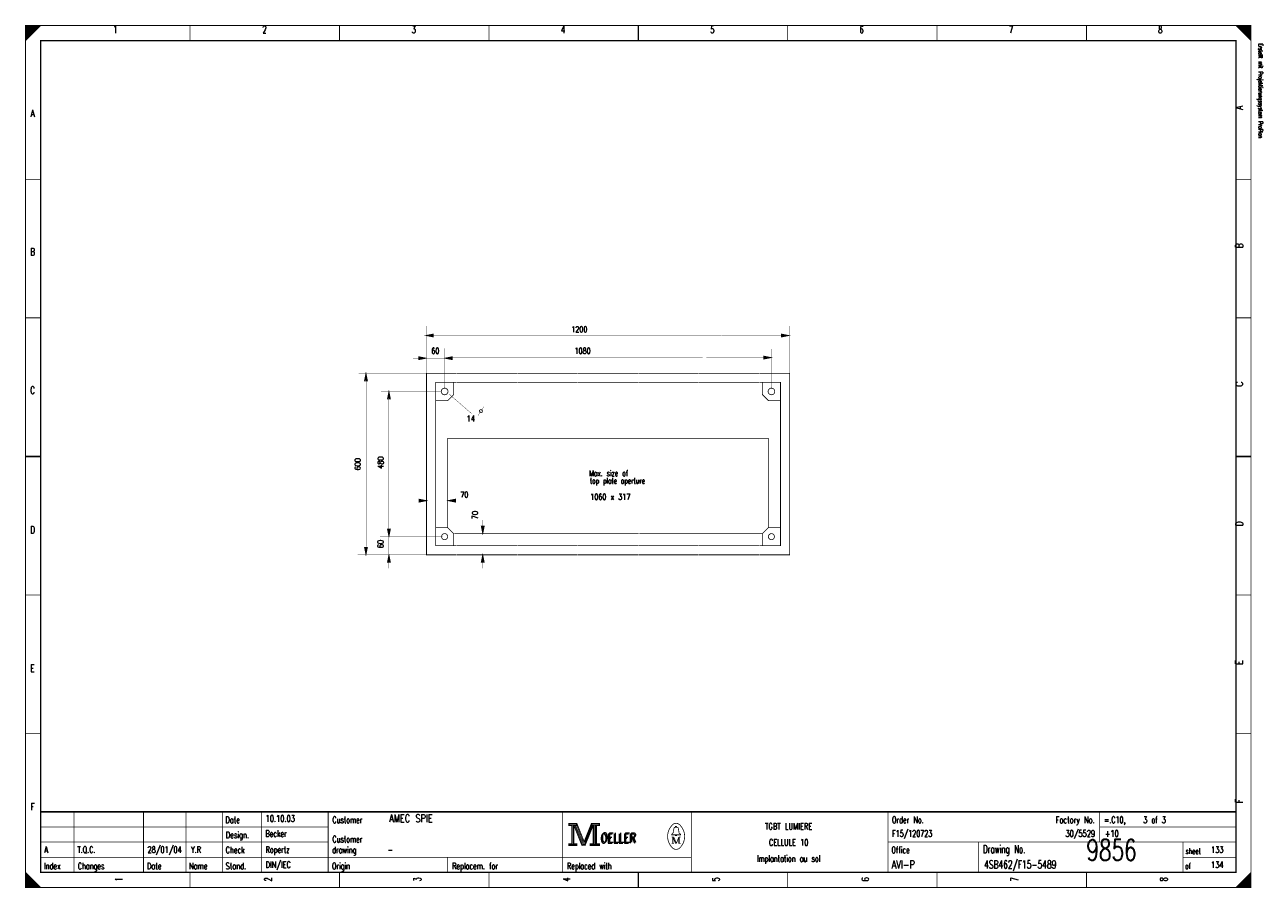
# Model space of a CAD drawing. Extents: x 0 to 409, y 0 to 285.
import ezdxf
from ezdxf.enums import TextEntityAlignment as Align

# ---------------------------------------------------------------- set-up
doc = ezdxf.new("R2010")
doc.units = 0
doc.header["$MEASUREMENT"] = 0
doc.linetypes.add('GESTRICHELT', pattern=[3.75, 3, -0.75])
doc.layers.get('0').update_dxf_attribs({"color": 9, "linetype": 'CONTINUOUS'})
doc.layers.add('1', color=7, linetype='CONTINUOUS')
doc.styles.get("Standard").update_dxf_attribs({"font": 'TXT', "bigfont": 'TXT'})

msp = doc.modelspace()

# ---------------------------------------------------------------- linework, layer by layer
at = {"color": 0, "const_width": 0.25, "flags": 128}
for points in [[(0, 142.5), (0, 285), (405, 285), (405, 0), (0, 0), (0, 142.5)], [(0, 285), (5, 285), (0, 280), (0, 285)], [(0.25, 285), (0.25, 280.25), (0.5, 280.5), (0.5, 285), (0.75, 285), (0.75, 280.75), (1, 281), (1, 285), (1.25, 285), (1.25, 281.25), (1.5, 281.5), (1.5, 285), (1.75, 285), (1.75, 281.75), (2, 282)], [(2, 282), (2, 285), (2.25, 285), (2.25, 282.25), (2.5, 282.5), (2.5, 285), (2.75, 285), (2.75, 282.75), (3, 283), (3, 285), (3.25, 285), (3.25, 283.25), (3.5, 283.5), (3.5, 285), (3.75, 285)], [(3.75, 285), (3.75, 283.75), (4, 284), (4, 285), (4.25, 285), (4.25, 284.25), (4.5, 284.5), (4.5, 285), (4.75, 285), (4.75, 284.75)], [(400, 285), (405, 280), (404.75, 280.25), (404.75, 285), (404.5, 285), (404.5, 280.5), (404.25, 280.75), (404.25, 285), (404, 285), (404, 281), (403.75, 281.25), (403.75, 285), (403.5, 285), (403.5, 281.5), (403.25, 281.75)], [(401.5, 283.5), (401.5, 285), (401.25, 285), (401.25, 283.75), (401, 284), (401, 285), (400.75, 285), (400.75, 284.25), (400.5, 284.5), (400.5, 285), (400.25, 285), (400.25, 284.75)], [(403.25, 281.75), (403.25, 285), (403, 285), (403, 282), (402.75, 282.25), (402.75, 285), (402.5, 285), (402.5, 282.5), (402.25, 282.75), (402.25, 285), (402, 285), (402, 283), (401.75, 283.25), (401.75, 285), (401.5, 285)], [(179.5, 21.2), (179.5, 20.5), (180.5, 20.5), (180.5, 14.5), (179.5, 14.5), (179.5, 13.8), (182.2, 13.8), (182.2, 14.5), (181.2, 14.5), (181.2, 20.5), (182.2, 20.5), (182.2, 21.2), (179.5, 21.2)], [(180.7, 20.7), (180.7, 14.3), (181, 14.3), (181, 20.7)], [(181.2, 20.5), (183.9, 13.8), (184.9, 13.8), (187.6, 20.5)], [(181.8, 20.5), (184.2, 14.6), (184.6, 14.6)], [(182.2, 21.2), (184.6, 15.2), (187, 21.2)], [(182.2, 20.5), (184.4, 14.9), (184.7, 14.9)], [(184.6, 14.2), (184.9, 14.2), (187.4, 20.5)], [(184.6, 14.6), (184.8, 14.6), (187.2, 20.5)], [(187.6, 20.5), (187.6, 14.5), (186.6, 14.5), (186.6, 13.8), (187.1, 13.8)], [(187, 21.2), (187, 20.5), (188, 20.5), (188, 14.5), (187, 14.5), (187, 13.8), (189.7, 13.8), (189.7, 14.5), (188.7, 14.5), (188.7, 20.5), (189.7, 20.5), (189.7, 21.2), (187, 21.2)], [(187.8, 20.7), (187.8, 14.3), (188.3, 14.3), (188.3, 20.7), (188.5, 20.7), (188.5, 14.3)], [(214.8, 17.4), (213.5, 17.4), (213.5, 17.6), (214, 18), (214.3, 19.6)], [(213.9, 16.7), (213.9, 14.6), (213.5, 14.6)], [(213.9, 16.7), (214.8, 14.6), (215.1, 14.6)], [(214.8, 19.9), (214.8, 20.2), (215.2, 20.2), (215.2, 19.9)], [(215.2, 17.4), (216.5, 17.4), (216.5, 17.6), (216, 18), (215.7, 19.6)], [(0, 5), (0, 0), (5, 0), (0, 5), (0.25, 4.75), (0.25, 0), (0.5, 0), (0.5, 4.5), (0.75, 4.25), (0.75, 0), (1, 0), (1, 4), (1.25, 3.75), (1.25, 0), (1.5, 0)], [(404.75, 4.75), (404.75, 0), (404.5, 0), (404.5, 4.5), (404.25, 4.25), (404.25, 0), (404, 0), (404, 4), (403.75, 3.75), (403.75, 0), (403.5, 0), (403.5, 3.5), (403.25, 3.25), (403.25, 0), (403, 0)], [(1.5, 0), (1.5, 3.5), (1.75, 3.25), (1.75, 0), (2, 0), (2, 3), (2.25, 2.75), (2.25, 0), (2.5, 0), (2.5, 2.5), (2.75, 2.25), (2.75, 0), (3, 0), (3, 2), (3.25, 1.75)], [(3.25, 1.75), (3.25, 0), (3.5, 0), (3.5, 1.5), (3.75, 1.25), (3.75, 0), (4, 0), (4, 1), (4.25, 0.75), (4.25, 0), (4.5, 0), (4.5, 0.5), (4.75, 0.25)], [(401.25, 1.25), (401.25, 0), (401, 0), (401, 1), (400.75, 0.75), (400.75, 0), (400.5, 0), (400.5, 0.5), (400.25, 0.25), (400.25, 0)], [(403, 0), (403, 3), (402.75, 2.75), (402.75, 0), (402.5, 0), (402.5, 2.5), (402.25, 2.25), (402.25, 0), (402, 0), (402, 2), (401.75, 1.75), (401.75, 0), (401.5, 0), (401.5, 1.5), (401.25, 1.25)]]:
    msp.add_lwpolyline(points, dxfattribs=at)
at = {"color": 0, "flags": 128}
for points, const_width in [([(0, 285), (405, 285), (405, 0), (0, 0)], 0.25), ([(5, 280), (400, 280), (400, 5), (5, 5)], 0.5), ([(5, 280), (400, 280), (400, 5), (5, 5)], 0.25), ([(179.7, 21), (182, 21), (182, 20.7), (179.7, 20.7)], 0.25), ([(187.2, 21), (189.5, 21), (189.5, 20.7), (187.2, 20.7)], 0.25), ([(214.8, 17.4), (215.2, 17.4), (215.2, 17.1), (214.8, 17.1)], 0.25), ([(179.7, 14.3), (182, 14.3), (182, 14), (179.7, 14)], 0.25), ([(186.8, 14.3), (189.5, 14.3), (189.5, 14), (186.8, 14)], 0.25)]:
    msp.add_lwpolyline(points, close=True, dxfattribs=dict(at, const_width=const_width))
at = {"color": 0}
for points, const_width in [([(54.375, 285), (54.375, 280)], 0.25), ([(103.75, 285), (103.75, 280)], 0.25), ([(153.125, 285), (153.125, 280)], 0.25), ([(202.5, 280), (202.5, 285)], 0.5), ([(202.5, 285), (202.5, 280)], 0.25), ([(251.875, 285), (251.875, 280)], 0.25), ([(301.25, 285), (301.25, 280)], 0.25), ([(350.625, 285), (350.625, 280)], 0.25), ([(0, 234.167), (5, 234.167)], 0.25), ([(405, 234.167), (400, 234.167)], 0.25), ([(0, 188.334), (5, 188.334)], 0.25), ([(405, 188.334), (400, 188.334)], 0.25), ([(5, 142.5), (0, 142.5)], 0.5), ([(0, 142.5), (5, 142.5)], 0.25), ([(400, 142.5), (405, 142.5)], 0.5), ([(405, 142.5), (400, 142.5)], 0.25), ([(0, 96.667), (5, 96.667)], 0.25), ([(405, 96.667), (400, 96.667)], 0.25), ([(0, 50.834), (5, 50.834)], 0.25), ([(405, 50.834), (400, 50.834)], 0.25), ([(400, 25), (5, 25)], 0.5), ([(16, 5), (16, 25)], 0.25), ([(39, 5), (39, 25)], 0.25), ([(53, 5), (53, 25)], 0.25), ([(65, 25), (65, 5)], 0.25), ([(78, 25), (78, 5)], 0.25), ([(100, 25), (100, 5)], 0.25), ([(177.5, 25), (177.5, 5)], 0.25), ([(220, 25), (220, 5)], 0.25), ([(285, 25), (285, 5)], 0.25), ([(355, 25), (355, 15)], 0.25), ([(181.5, 20.5), (184, 14.2)], 0.25), ([(184.7, 14.9), (187, 20.6)], 0.25), ([(5, 20), (100, 20)], 0.25), ([(213.5, 16.7), (214.2, 16.7)], 0.25), ([(214.2, 16.7), (215.1, 14.6)], 0.25), ([(214.6, 19.9), (215.5, 19.9)], 0.25), ([(215.1, 14.6), (215.9, 16.7)], 0.25), ([(215.9, 14.6), (215.9, 16.7)], 0.25), ([(215.9, 16.7), (216.5, 16.7)], 0.25), ([(216.1, 16.7), (216.1, 14.6)], 0.25), ([(355, 20), (400, 20)], 0.25), ([(5, 15), (100, 15)], 0.25), ([(184, 14.2), (184.6, 14.2)], 0.25), ([(213.9, 14.6), (214.3, 14.6)], 0.25), ([(216.5, 14.6), (215.7, 14.6)], 0.25), ([(285, 15), (400, 15)], 0.25), ([(315, 15), (315, 5)], 0.25), ([(382.5, 15), (382.5, 5)], 0.25), ([(5, 10), (220, 10)], 0.25), ([(139.5, 10), (139.5, 5)], 0.25), ([(382.5, 10), (400, 10)], 0.25), ([(54.375, 0), (54.375, 5)], 0.25), ([(103.75, 0), (103.75, 5)], 0.25), ([(153.125, 0), (153.125, 5)], 0.25), ([(202.5, 5), (202.5, 0)], 0.5), ([(202.5, 0), (202.5, 5)], 0.25), ([(251.875, 0), (251.875, 5)], 0.25), ([(301.25, 0), (301.25, 5)], 0.25), ([(350.625, 0), (350.625, 5)], 0.25), ([(405, 5), (400, 0)], 0.25), ([(4.75, 0), (4.75, 0.25)], 0.25)]:
    msp.add_lwpolyline(points, dxfattribs=dict(at, const_width=const_width))
at = {"color": 0, "const_width": 0.25, "flags": 128}
for points in [[(213.499601, 20.388348, 0.373815), (213.488, 13.425, 0.373815)], [(216.493359, 20.403602, 0.530775), (213.513, 20.413, 0.530775)], [(216.498075, 13.401685, 0.378582), (216.463, 20.438, 0.378582)], [(214.6, 19.9, 0.414214), (214.3, 19.6, 0.414214)], [(215.7, 19.6, 0.414214), (215.4, 19.9, 0.414214)], [(213.502705, 13.401803, 0.532213), (216.488, 13.388, 0.532213)]]:
    msp.add_lwpolyline(points, format="xyb", dxfattribs=at)
at = {"layer": '1', "color": 0}
for points, const_width in [([(132.5, 185.6), (132.5, 170)], 0.1), ([(252.5, 185.6), (252.5, 170)], 0.1), ([(134.8, 182.2), (132.3, 182.5)], 0.25), ([(132.4, 182.5), (134.8, 182.8)], 0.25), ([(132.4, 182.5), (134.8, 182.6)], 0.25), ([(132.6, 182.5), (134.8, 182.4)], 0.25), ([(134.8, 182.5), (162.4, 182.5)], 0.1), ([(162.4, 182.5), (182.5, 182.5)], 0.1), ([(182.4, 182.5), (202.4, 182.5)], 0.1), ([(202.4, 182.5), (229.8, 182.5)], 0.1), ([(229.9, 182.5), (249.9, 182.5)], 0.1), ([(249.8, 182.8), (252.3, 182.5)], 0.25), ([(249.8, 182.6), (252.1, 182.5)], 0.25), ([(249.8, 182.4), (252.3, 182.5)], 0.25), ([(252.3, 182.5), (249.8, 182.2)], 0.25), ([(138.5, 178.3), (138.5, 165.3)], 0.1), ([(246.6, 178), (246.6, 165)], 0.1), ([(128, 175), (138.5, 175)], 0.1), ([(129.9, 175.3), (132.4, 175)], 0.25), ([(129.9, 175.1), (132.2, 175)], 0.25), ([(132.4, 175), (129.9, 174.7)], 0.25), ([(129.9, 174.9), (132.4, 175)], 0.25), ([(141, 174.7), (138.5, 175)], 0.25), ([(138.6, 175), (141, 175.3)], 0.25), ([(138.6, 175), (141, 175.1)], 0.25), ([(138.8, 175), (141, 174.9)], 0.25), ([(162.4, 175.1), (140.9, 175.1)], 0.1), ([(162.4, 175.1), (182.5, 175.1)], 0.1), ([(182.5, 175.1), (202.5, 175.1)], 0.1), ([(202.5, 175.1), (223.8, 175.1)], 0.1), ([(225, 175.1), (245, 175.1)], 0.1), ([(243.9, 175.5), (246.4, 175.2)], 0.25), ([(243.9, 175.3), (246.2, 175.2)], 0.25), ([(246.4, 175.2), (243.9, 174.9)], 0.25), ([(243.9, 175.1), (246.4, 175.2)], 0.25), ([(110.1, 170.1), (132.5, 170.1)], 0.1), ([(112.5, 169.8), (112.1, 167.5)], 0.25), ([(112.5, 169.8), (112.3, 167.5)], 0.25), ([(112.5, 169.7), (112.8, 167.5)], 0.25), ([(112.5, 169.7), (112.6, 167.5)], 0.25), ([(142.6, 170), (162.5, 170)], 0.25), ([(162.6, 170), (182.5, 170)], 0.25), ([(182.6, 170), (202.5, 170)], 0.25), ([(202.6, 170), (222.5, 170)], 0.25), ([(222.6, 170), (242.5, 170)], 0.25), ([(112.7, 112.7), (112.7, 167.4)], 0.1), ([(117.5, 164.1), (137.5, 164.1)], 0.1), ([(120.1, 163.8), (119.7, 161.5)], 0.25), ([(120.1, 163.8), (119.9, 161.5)], 0.25), ([(120.1, 163.7), (120.2, 161.5)], 0.25), ([(120.1, 163.7), (120.4, 161.5)], 0.25), ([(142.6, 167), (162.5, 167)], 0.25), ([(162.6, 167), (182.5, 167)], 0.25), ([(182.6, 167), (202.5, 167)], 0.25), ([(202.6, 167), (222.5, 167)], 0.25), ([(222.6, 167), (242.5, 167)], 0.25), ([(120, 118.2), (120, 161.5)], 0.1), ([(132.5, 140.5), (132.5, 160.5)], 0.25), ([(135.5, 140), (135.5, 160.5)], 0.25), ([(139.9, 163.2), (147.4, 156.7)], 0.1), ([(249.5, 140.5), (249.5, 160.5)], 0.25), ([(252.5, 140.5), (252.5, 160.5)], 0.25), ([(151.5, 159), (149.5, 156)], 0.1), ([(132.5, 120), (132.5, 140.6)], 0.25), ([(135.5, 120), (135.5, 140)], 0.25), ([(249.5, 120), (249.5, 140.5)], 0.25), ([(252.5, 119.9), (252.5, 140.6)], 0.25), ([(128, 127.9), (130, 127.9)], 0.1), ([(130, 128.2), (132.5, 127.9)], 0.25), ([(130, 128), (132.3, 127.9)], 0.25), ([(130, 127.8), (132.5, 127.9)], 0.25), ([(132.5, 127.9), (130, 127.6)], 0.25), ([(142.1, 127.6), (139.6, 127.9)], 0.25), ([(139.7, 127.9), (142.1, 128.2)], 0.25), ([(139.7, 127.9), (142.1, 128)], 0.25), ([(139.9, 127.9), (142.1, 127.8)], 0.25), ([(142.1, 127.9), (144.1, 127.9)], 0.1), ([(151.1, 117.1), (150.8, 119.5)], 0.25), ([(151.1, 117.1), (151, 119.5)], 0.25), ([(151.1, 117), (151.2, 119.5)], 0.25), ([(151.1, 117), (151.4, 119.5)], 0.25), ([(151.1, 119.5), (151.1, 121.5)], 0.1), ([(117.1, 116), (137.8, 116)], 0.1), ([(120.1, 116.1), (119.8, 118.5)], 0.25), ([(120.1, 116.1), (120, 118.5)], 0.25), ([(120.1, 116), (120.2, 118.5)], 0.25), ([(120.1, 116), (120.4, 118.5)], 0.25), ([(120.1, 116), (120.1, 110.1)], 0.1), ([(112.5, 110.1), (112.2, 112.5)], 0.25), ([(112.5, 110.1), (112.4, 112.5)], 0.25), ([(112.5, 110), (112.6, 112.5)], 0.25), ([(112.5, 110), (112.8, 112.5)], 0.25), ([(142.6, 113), (162.5, 113)], 0.25), ([(162.6, 113), (182.5, 113)], 0.25), ([(182.6, 113), (202.5, 113)], 0.25), ([(202.6, 113), (222.5, 113)], 0.25), ([(222.6, 113), (242.5, 113)], 0.25), ([(109.8, 110), (132.5, 110)], 0.1), ([(120.1, 109.8), (119.7, 107.5)], 0.25), ([(120.1, 109.8), (119.9, 107.5)], 0.25), ([(120.1, 109.7), (120.2, 107.5)], 0.25), ([(120.1, 109.7), (120.4, 107.5)], 0.25), ([(120.1, 110.1), (120.1, 105.5)], 0.1), ([(142.6, 110), (162.5, 110)], 0.25), ([(151.1, 109.8), (150.7, 107.5)], 0.25), ([(151.1, 109.8), (150.9, 107.5)], 0.25), ([(151.1, 109.7), (151.4, 107.5)], 0.25), ([(151.1, 109.7), (151.2, 107.5)], 0.25), ([(151.1, 110.1), (151.1, 105.5)], 0.1), ([(162.6, 110), (182.5, 110)], 0.25), ([(182.6, 110), (202.5, 110)], 0.25), ([(202.6, 110), (222.5, 110)], 0.25), ([(222.6, 110), (242.5, 110)], 0.25)]:
    msp.add_lwpolyline(points, dxfattribs=dict(at, const_width=const_width))
at = {"layer": '1', "color": 0, "const_width": 0.25, "flags": 128}
for points in [[(132.3, 182.5), (134.8, 183), (134.8, 182), (132.3, 182.5)], [(252.3, 182.5), (249.8, 183), (249.8, 182), (252.3, 182.5)], [(132.4, 175), (129.9, 175.5), (129.9, 174.5), (132.4, 175)], [(138.5, 175), (141, 175.5), (141, 174.5), (138.5, 175)], [(246.4, 175.2), (243.9, 175.7), (243.9, 174.7), (246.4, 175.2)], [(112.5, 170), (112, 167.5), (113, 167.5), (112.5, 170)], [(132.5, 160.1), (132.5, 170), (142.5, 170)], [(242.6, 170), (252.5, 170), (252.5, 160.1)], [(120.1, 164), (119.6, 161.5), (120.6, 161.5), (120.1, 164)], [(142.5, 167), (135.5, 167), (135.5, 160.1)], [(141.5, 167), (141.5, 163), (139.5, 161), (135.5, 161)], [(249.5, 160.1), (249.5, 167), (242.6, 167)], [(243.5, 167), (243.5, 163), (245.5, 161), (249.5, 161)], [(132.5, 127.9), (130, 128.4), (130, 127.4), (132.5, 127.9)], [(139.6, 127.9), (142.1, 128.4), (142.1, 127.4), (139.6, 127.9)], [(132.5, 120), (132.5, 110), (142.5, 110)], [(135.5, 120), (135.5, 113), (142.5, 113)], [(141.5, 113), (141.5, 117), (139.5, 119), (135.5, 119)], [(151.1, 117), (150.6, 119.5), (151.6, 119.5), (151.1, 117)], [(242.6, 113), (249.5, 113), (249.5, 120)], [(242.6, 110), (252.5, 110), (252.5, 120)], [(249.5, 119), (245.5, 119), (243.5, 117), (243.5, 113)], [(120.1, 116), (119.6, 118.5), (120.6, 118.5), (120.1, 116)], [(112.5, 110), (112, 112.5), (113, 112.5), (112.5, 110)], [(120.1, 110), (119.6, 107.5), (120.6, 107.5), (120.1, 110)], [(151.1, 110), (150.6, 107.5), (151.6, 107.5), (151.1, 110)]]:
    msp.add_lwpolyline(points, dxfattribs=at)
for points in [[(139.6, 164, 1), (137.4, 164, 1)], [(247.6, 164, 1), (245.4, 164, 1)], [(151, 157.5, 1), (150, 157.5, 1)], [(139.5, 116, 1), (137.5, 116, 1)], [(247.5, 116, 1), (245.5, 116, 1)]]:
    msp.add_lwpolyline(points, format="xyb", close=True, dxfattribs=at)
at = {"layer": '1', "color": 0, "linetype": 'GESTRICHELT', "const_width": 0.25, "flags": 128}
msp.add_lwpolyline([(139.5, 119), (139.5, 148.5), (245.5, 148.5), (245.5, 119)], dxfattribs=at)
at = {"layer": '1', "color": 0, "linetype": 'GESTRICHELT', "const_width": 0.25}
for points in [[(162.6, 117), (141.7, 117)], [(182.8, 117), (162.6, 117)], [(202.6, 117), (182.8, 117)], [(222.6, 117), (202.8, 117)], [(243.5, 117), (222.6, 117)]]:
    msp.add_lwpolyline(points, dxfattribs=at)

# ---------------------------------------------------------------- texts
at = {"color": 0}
for s, height, width, p in [('1', 2.38125, 0.672, (29.654421, 284.858032)), ('2', 2.38125, 0.672, (78.988169, 284.858032)), ('3', 2.38125, 0.672, (128.321918, 284.858032)), ('4', 2.38125, 0.672, (177.655666, 284.858032)), ('5', 2.38125, 0.672, (226.989415, 284.858032)), ('6', 2.38125, 0.672, (276.323163, 284.858032)), ('7', 2.38125, 0.672, (325.656912, 284.858032)), ('8', 2.38125, 0.672, (374.99066, 284.858032)), ('A', 2.38125, 0.76, (2.325654, 257.174346)), ('B', 2.38125, 0.76, (2.325654, 211.389788)), ('C', 2.38125, 0.76, (2.325654, 165.60523)), ('D', 2.38125, 0.76, (2.325654, 119.465753)), ('E', 2.38125, 0.76, (2.325654, 73.681196)), ('F', 2.38125, 0.76, (2.325654, 27.896638)), ('TGBT LUMIERE', 2.143125, 0.754667, (252.188667, 21.295143)), ('CELLULE 10', 2.143125, 0.736, (252.188667, 15.971357)), ('Implantation au sol', 2.143125, 0.618526, (252.188667, 10.647572))]:
    msp.add_text(s, height=height, dxfattribs=dict(at, width=width)).set_placement(p, align=Align.TOP_CENTER)
at = {"color": 0, "width": 0.622634}
msp.add_text('Erstellt mit Projektierungssystem ProPlan', height=1.42875, rotation=270, dxfattribs=at).set_placement((407.023879, 279.056912), align=Align.BOTTOM_LEFT)
at = {"color": 0, "width": 0.76}
for s, p in [('A', (399.909527, 257.174346)), ('B', (399.909527, 211.389788)), ('C', (399.921949, 165.60523)), ('D', (399.921949, 119.465753)), ('E', (399.909527, 73.681196)), ('F', (399.909527, 27.896638))]:
    msp.add_text(s, height=2.38125, rotation=90, dxfattribs=at).set_placement(p, align=Align.TOP_LEFT)
at = {"color": 0}
for s, height, width, p in [('Date', 2.143125, 0.64, (66.054919, 23.424658)), ('Customer', 2.143125, 0.62, (101.403082, 23.424658)), ('Order No.', 2.143125, 0.656889, (286.328331, 23.424658)), ('=.C10,    3 of 3', 2.143125, 0.682, (356.433717, 23.424658)), ('Design.', 2.143125, 0.636571, (66.191563, 18.455791)), ('Customer', 2.143125, 0.62, (101.403082, 17.036115)), ('OELLER', 3.095625, 0.76, (189.964259, 17.745953)), ('OELLER', 3.095625, 0.76, (189.964259, 17.745953)), ('OELLER', 3.095625, 0.76, (190.319178, 18.100872)), ('Check', 2.143125, 0.632, (66.11703, 13.486924)), ('drawing', 2.143125, 0.6, (101.328549, 13.486924)), ('Office', 2.143125, 0.626667, (286.154421, 13.486924)), ('Drawing No.', 2.619375, 0.646545, (316.427242, 13.983811)), ('sheet', 1.905, 0.6, (383.377397, 12.990037)), ('Index', 2.143125, 0.632, (6.086021, 8.163138)), ('Changes', 2.143125, 0.622857, (17.262422, 8.163138)), ('Stand.', 2.143125, 0.642667, (66.11703, 8.163138)), ('Origin', 2.143125, 0.626667, (101.266438, 8.163138)), ('Replacem. for', 2.143125, 0.627077, (140.973007, 8.163138)), ('Replaced with', 2.143125, 0.619692, (178.949346, 8.163138)), ('of', 1.905, 0.6, (383.228331, 8.021171)), ('Date', 2.143125, 0.64, (40.145828, 8.163138)), ('Name', 2.143125, 0.64, (54.03736, 8.163138))]:
    msp.add_text(s, height=height, dxfattribs=dict(at, width=width)).set_placement(p, align=Align.TOP_LEFT)
for s, height, width, p in [('10.10.03', 2.143125, 0.678, (79.33599, 21.082192)), ('AMEC SPIE', 2.619375, 0.752889, (120.157005, 20.769863)), ('Becker', 2.143125, 0.626667, (79.273879, 16.113325)), ('F15/120723', 2.143125, 0.6832, (286.390442, 16.113325)), ('+10', 2.143125, 0.68, (356.701681, 16.113325)), ('A', 2.143125, 0.76, (6.212017, 10.789539)), ('T.Q.C.', 2.143125, 0.728, (17.163045, 10.789539)), ('28/01/04', 2.143125, 0.678, (40.294894, 10.789539)), ('Y.R', 2.143125, 0.738667, (54.665567, 10.789539)), ('Ropertz', 2.143125, 0.622857, (79.323568, 10.789539)), ('-', 2.143125, 0.696, (119.651245, 10.789539)), ('9856', 7, 0.6928, (350.581462, 6.783637)), ('133', 2.143125, 0.672, (391.771233, 10.789539)), ('DIN/IEC', 2.143125, 0.750857, (79.348412, 5.820672)), ('AVI-P', 2.619375, 0.7472, (286.241376, 5.508344)), ('4SB462/F15-5489', 2.619375, 0.6928, (316.787484, 5.508344)), ('134', 2.143125, 0.672, (391.771233, 5.820672))]:
    msp.add_text(s, height=height, dxfattribs=dict(at, width=width)).set_placement(p, align=Align.BOTTOM_LEFT)
at = {"color": 0, "width": 0.646545}
msp.add_text('Factory No.', height=2.143125, dxfattribs=at).set_placement((353.349471, 23.424658), align=Align.TOP_RIGHT)
at = {"color": 0, "width": 0.675429}
msp.add_text('30/5529', height=2.143125, dxfattribs=at).set_placement((353.464819, 16.113325), align=Align.BOTTOM_RIGHT)
at = {"color": 0, "width": 0.672}
for s, p in [('1', (29.654421, 2.697385)), ('2', (78.988169, 2.697385)), ('3', (128.321918, 2.697385)), ('4', (177.655666, 2.697385)), ('5', (226.989415, 2.697385)), ('6', (276.323163, 2.697385)), ('7', (325.656912, 2.697385)), ('8', (374.99066, 2.697385))]:
    msp.add_text(s, height=2.38125, rotation=90, dxfattribs=at).set_placement(p, align=Align.TOP_CENTER)
at = {"layer": '1', "color": 0}
for s, width, p in [('1200', 0.672, (180.338854, 185.480697)), ('1080', 0.672, (181.403611, 178.382316)), ('14', 0.672, (145.812329, 156.022416)), ('Max. size of', 0.637333, (186.278425, 137.921544)), ('top plate aperture', 0.610667, (186.514446, 135.437111)), ('70', 0.672, (143.682814, 130.823163)), ('1060 x 317', 0.6696, (186.608499, 130.113325))]:
    msp.add_text(s, height=1.905, dxfattribs=dict(at, width=width)).set_placement(p, align=Align.TOP_LEFT)
at = {"layer": '1', "color": 0, "width": 0.672}
msp.add_text('60', height=1.905, dxfattribs=at).set_placement((135.420299, 178.382316), align=Align.TOP_CENTER)
msp.add_text('600', height=1.905, rotation=90, dxfattribs=at).set_placement((111.285803, 139.937484), align=Align.BOTTOM_CENTER)
for s, p in [('480', (118.888169, 138.470029)), ('70', (150.071357, 121.788834)), ('60', (118.838481, 112.206019))]:
    msp.add_text(s, height=1.905, rotation=90, dxfattribs=at).set_placement(p, align=Align.BOTTOM_LEFT)

doc.saveas('drawing.dxf')
